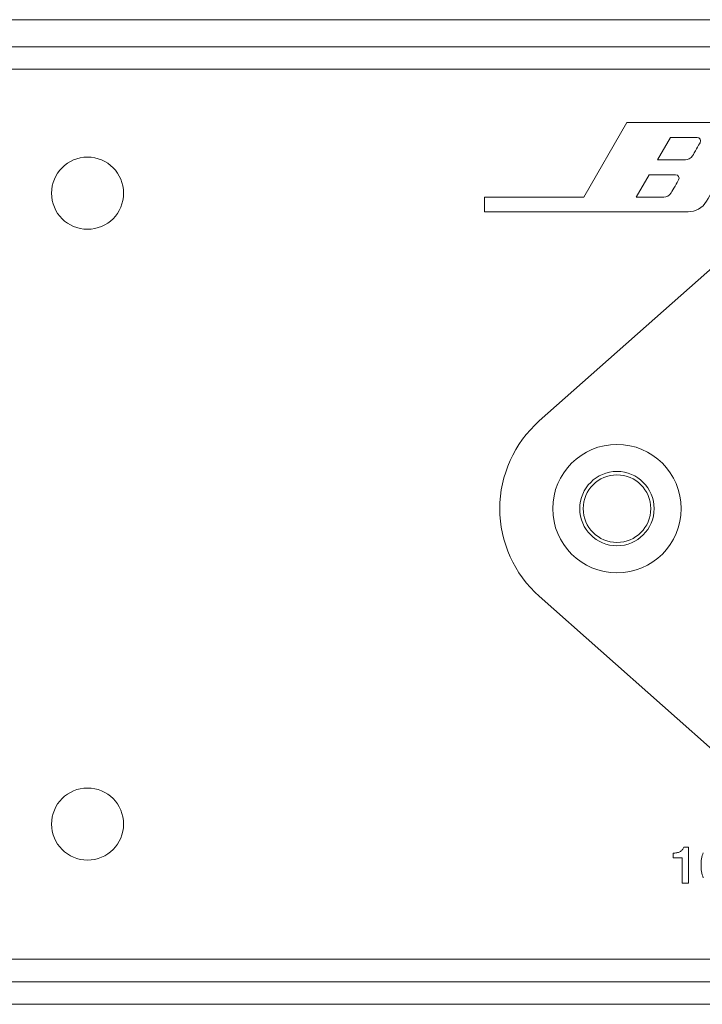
# Model space of a CAD drawing. Header units: millimetres. Extents: x 0 to 2122, y 0 to 1639.
# Tile 56 of 75: x 1883 to 1913, y 778 to 822. Entities that reach past the tile are written whole.
import ezdxf

# ---------------------------------------------------------------- set-up
doc = ezdxf.new("R2010")
doc.units = ezdxf.units.MM
doc.layers.add('1', color=7, linetype='Continuous', true_color=0xffffff)
doc.layers.add('2', color=7, linetype='Continuous', true_color=0xffffff)

msp = doc.modelspace()

# ---------------------------------------------------------------- linework, layer by layer
at = {"layer": '1', "color": 7, "linetype": 'Continuous', "lineweight": 13}
for p, q in [((1957.591, 821.87), (1542.591, 821.87)), ((1957.591, 820.67), (1542.591, 820.67)), ((1957.991, 819.67), (1542.191, 819.67)), ((1914.441, 811.42), (1906.141, 804.061)), ((1906.141, 796.279), (1914.441, 788.92)), ((1957.991, 780.17), (1542.191, 780.17)), ((1542.191, 779.17), (1957.991, 779.17)), ((1957.991, 778.17), (1792.591, 778.17))]:
    msp.add_line(p, q, dxfattribs=at)
at = {"layer": '1', "color": 7, "linetype": 'Continuous', "lineweight": 13, "extrusion": (0, 0, -1)}
for centre, radius in [((-1886.091, 814.17), 1.6), ((-1909.591, 800.17), 2.85), ((-1886.091, 786.17), 1.6)]:
    msp.add_circle(centre, radius, dxfattribs=at)
at = {"layer": '1', "color": 7, "linetype": 'Continuous', "lineweight": 13}
for radius in [1.65, 1.5]:
    msp.add_circle((1909.591, 800.17), radius, dxfattribs=at)
msp.add_arc((1909.591, 800.17), 5.2, 131.5622, 228.4378, dxfattribs=at)
at = {"layer": '2', "color": 7, "linetype": 'Continuous', "lineweight": 13}
for points in [[(1910.026, 817.3), (1910.026, 817.3), (1908.117, 813.999), (1908.117, 813.999)], [(1914.933, 817.3), (1914.647, 817.3), (1910.026, 817.3), (1910.026, 817.3)], [(1911.395, 815.65), (1911.395, 815.65), (1911.97, 816.643), (1911.97, 816.643)], [(1913.278, 816.41), (1913.222, 816.307), (1913.024, 815.969), (1912.947, 815.835)], [(1910.442, 813.999), (1910.442, 813.999), (1911.017, 814.991), (1911.017, 814.991)], [(1912.326, 814.758), (1912.269, 814.656), (1912.072, 814.317), (1911.994, 814.183)], [(1908.117, 813.999), (1908.117, 813.999), (1903.708, 813.999), (1903.708, 813.999)], [(1903.708, 813.999), (1903.708, 813.999), (1903.708, 813.341), (1903.708, 813.341)], [(1912.082, 784.88), (1912.139, 784.88), (1912.192, 784.885), (1912.245, 784.894)], [(1912.082, 784.674), (1912.082, 784.674), (1912.082, 784.88), (1912.082, 784.88)], [(1912.245, 784.894), (1912.294, 784.903), (1912.344, 784.918), (1912.386, 784.939)], [(1912.386, 784.939), (1912.428, 784.961), (1912.463, 784.988), (1912.492, 785.022)], [(1912.492, 785.022), (1912.523, 785.056), (1912.541, 785.097), (1912.552, 785.146)], [(1912.552, 785.146), (1912.552, 785.146), (1912.763, 785.146), (1912.763, 785.146)], [(1912.763, 785.146), (1912.763, 785.146), (1912.763, 783.541), (1912.763, 783.541)], [(1912.478, 784.674), (1912.478, 784.674), (1912.082, 784.674), (1912.082, 784.674)], [(1912.478, 783.541), (1912.478, 783.541), (1912.478, 784.674), (1912.478, 784.674)], [(1912.763, 783.541), (1912.763, 783.541), (1912.478, 783.541), (1912.478, 783.541)]]:
    msp.add_open_spline(points, degree=3, dxfattribs=at)
for points, knots in [([(1911.97, 816.643), (1911.97, 816.643), (1913.021, 816.643), (1913.144, 816.643), (1913.264, 816.643), (1913.335, 816.512), (1913.278, 816.41)], [0.6666667, 0.6666667, 0.6666667, 0.6666667, 0.8333333, 0.8333333, 0.8333333, 1, 1, 1, 1]), ([(1912.947, 815.835), (1912.869, 815.7), (1912.739, 815.65), (1912.626, 815.65), (1912.516, 815.65), (1911.395, 815.65), (1911.395, 815.65)], [0.1666667, 0.1666667, 0.1666667, 0.1666667, 0.3333333, 0.3333333, 0.3333333, 0.5, 0.5, 0.5, 0.5]), ([(1903.708, 813.341), (1903.708, 813.341), (1912.421, 813.342), (1913.077, 813.342), (1913.391, 813.513), (1913.737, 814.112), (1914.012, 814.586), (1914.245, 814.993), (1914.122, 815.253), (1913.903, 815.321)], [0.3636364, 0.3636364, 0.3636364, 0.3636364, 0.4545455, 0.4545455, 0.5454545, 0.5454545, 0.6363636, 0.6363636, 0.7272727, 0.7272727, 0.7272727, 0.7272727]), ([(1911.017, 814.991), (1911.017, 814.991), (1912.068, 814.991), (1912.192, 814.991), (1912.312, 814.991), (1912.386, 814.861), (1912.326, 814.758)], [0.6666667, 0.6666667, 0.6666667, 0.6666667, 0.8333333, 0.8333333, 0.8333333, 1, 1, 1, 1]), ([(1911.994, 814.183), (1911.917, 814.049), (1911.786, 813.999), (1911.673, 813.999), (1911.564, 813.999), (1910.442, 813.999), (1910.442, 813.999)], [0.1666667, 0.1666667, 0.1666667, 0.1666667, 0.3333333, 0.3333333, 0.3333333, 0.5, 0.5, 0.5, 0.5]), ([(1913.423, 783.79), (1913.384, 783.871), (1913.356, 783.961), (1913.328, 784.157), (1913.321, 784.252), (1913.321, 784.435), (1913.328, 784.53), (1913.356, 784.726), (1913.384, 784.815), (1913.423, 784.897)], [0.625, 0.625, 0.625, 0.625, 0.6875, 0.6875, 0.75, 0.75, 0.8125, 0.8125, 0.875, 0.875, 0.875, 0.875])]:
    msp.add_open_spline(points, degree=3, knots=knots, dxfattribs=at)

doc.saveas('drawing.dxf')
